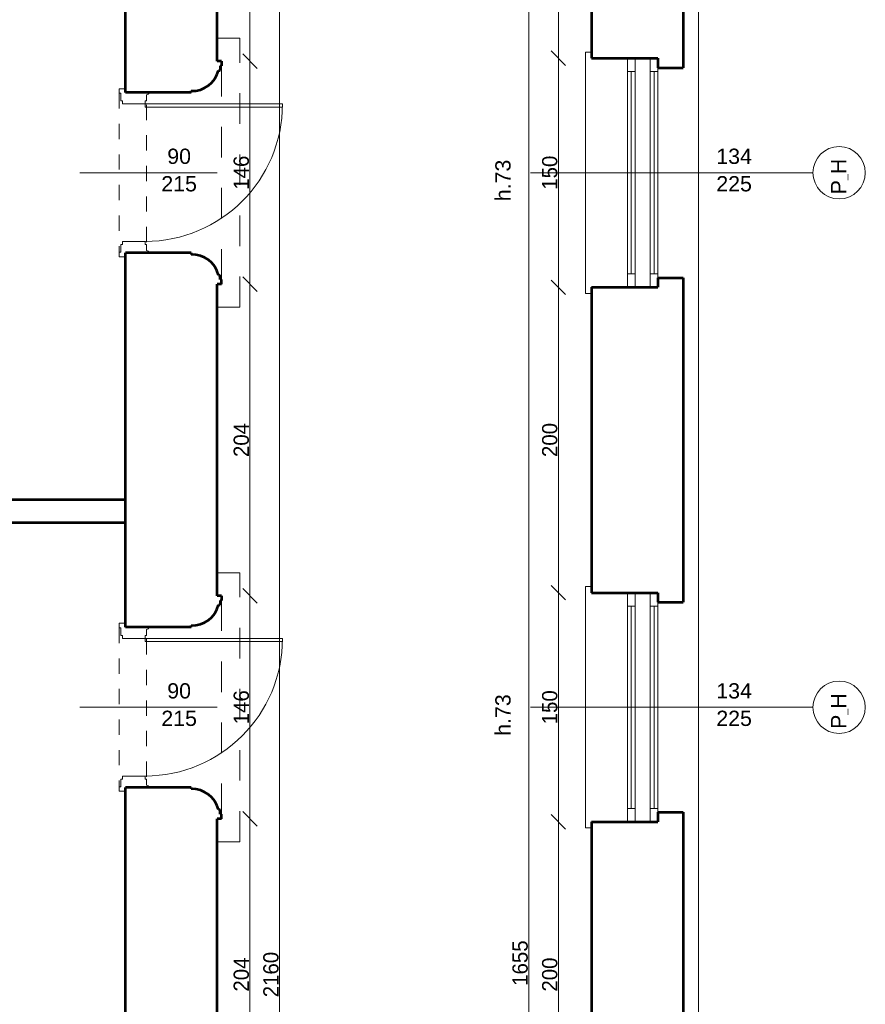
# Model space of a CAD drawing. Header units: inches. Extents: x -21887 to 84279, y -131485 to 67836.
# Tile 183 of 256: x -11132 to -5594, y 44036 to 50483. Entities that reach past the tile are written whole.
import ezdxf

# ---------------------------------------------------------------- set-up
doc = ezdxf.new("R2010")
doc.units = ezdxf.units.IN
doc.header["$MEASUREMENT"] = 0
doc.linetypes.add('Dashed', pattern=[400, 200, -200])
doc.linetypes.add('Dashed copy', pattern=[200, 100, -100])
doc.layers.get('0').update_dxf_attribs({"lineweight": 13})
doc.layers.get('Defpoints').update_dxf_attribs({"lineweight": 13})
for name, color, linetype, lineweight in [('AI_MURY', 7, 'Continuous', 53), ('Dimensioning', 7, 'Continuous', 13), ('DRZWI', 7, 'Continuous', 13), ('dzialowki', 7, 'Continuous', 53)]:
    doc.layers.add(name, color=color, linetype=linetype, lineweight=lineweight)
doc.styles.add('GENERATED_STYLE_7', font='txt')
doc.styles.add('Style-Courier New', font='txt')
doc.dimstyles.new('Dimstyle_4', dxfattribs={"dimtxt": 100, "dimasz": 95, "dimexe": 0, "dimexo": 0, "dimgap": 0.09, "dimtad": 1, "dimdec": 0, "dimlfac": 0.1, "dimzin": 0, "dimdsep": 46, "dimlunit": 5, "dimtxsty": 'GENERATED_STYLE_7', "dimblk": 'ARROWHEAD_6', "dimcen": 0.09, "dimclrd": 161, "dimclre": 161, "dimclrt": 7, "dimadec": 0, "dimazin": 0, "dimtfac": 1, "dimtdec": 0, "dimtmove": 0, "dimatfit": 3, "dimfxl": 0, "dimtolj": 1, "dimtzin": 0, "dimarcsym": 0})

# ---------------------------------------------------------------- blocks, each defined once
blk = doc.blocks.new('ARROWHEAD_6')
at = {"color": 0, "linetype": 'Continuous'}
for p, q in [((0, 0), (-1, 0)), ((-0.5, -0.5), (0.5, 0.5))]:
    blk.add_line(p, q, dxfattribs=at)
blk = doc.blocks.new('*U126')
at = {"layer": 'Defpoints', "color": 0, "linetype": 'Continuous'}
for p in [(-7604.2, 45230.7), (-7242, 45230.7), (-7277.3, 43230.7)]:
    blk.add_point(p, dxfattribs=at)
at = {"layer": 'Dimensioning', "color": 161, "linetype": 'Continuous', "lineweight": -2}
for p, q in [((-7604, 45230.7), (-7604.2, 45230.7)), ((-7604.2, 43325.7), (-7604.2, 45135.7)), ((-7604, 43230.7), (-7604.2, 43230.7))]:
    blk.add_line(p, q, dxfattribs=at)
at = {"layer": 'Dimensioning', "color": 161, "linetype": 'Continuous', "lineweight": -2, "xscale": 95, "yscale": 95, "zscale": 95}
for p, rotation in [((-7604.2, 45230.7), 90), ((-7604.2, 43230.7), 270)]:
    blk.add_blockref('ARROWHEAD_6', p, dxfattribs=dict(at, rotation=rotation))
at = {"layer": 'Dimensioning', "color": 7, "linetype": 'Continuous', "insert": (-7660.5, 44230.7), "char_height": 100, "attachment_point": 5, "rotation": 90, "style": 'GENERATED_STYLE_7'}
blk.add_mtext('200', dxfattribs=at)
blk = doc.blocks.new('*D1802')
at = {"layer": 'Defpoints'}
for p in [(-7604.2, 45230.7), (-7242, 45230.7), (-7604.2, 44230.7), (-7277.3, 43230.7)]:
    blk.add_point(p, dxfattribs=at)
at = {"layer": 'Dimensioning', "color": 161, "linetype": 'Continuous'}
blk.add_blockref('*U126', (0, 0), dxfattribs=at)
blk = doc.blocks.new('*U127')
at = {"layer": 'Defpoints', "color": 0, "linetype": 'Continuous'}
for p in [(-7604.2, 46730.7), (-7276.9, 46730.7), (-7242, 45230.7)]:
    blk.add_point(p, dxfattribs=at)
at = {"layer": 'Dimensioning', "color": 161, "linetype": 'Continuous', "lineweight": -2}
for p, q in [((-7604, 46730.7), (-7604.2, 46730.7)), ((-7604.2, 45325.7), (-7604.2, 46635.7)), ((-7604, 45230.7), (-7604.2, 45230.7))]:
    blk.add_line(p, q, dxfattribs=at)
at = {"layer": 'Dimensioning', "color": 161, "linetype": 'Continuous', "lineweight": -2, "xscale": 95, "yscale": 95, "zscale": 95}
for p, rotation in [((-7604.2, 46730.7), 90), ((-7604.2, 45230.7), 270)]:
    blk.add_blockref('ARROWHEAD_6', p, dxfattribs=dict(at, rotation=rotation))
at = {"layer": 'Dimensioning', "color": 7, "linetype": 'Continuous', "insert": (-7660.5, 45980.7), "char_height": 100, "attachment_point": 5, "rotation": 90, "style": 'GENERATED_STYLE_7'}
blk.add_mtext('150', dxfattribs=at)
blk = doc.blocks.new('*D1803')
at = {"layer": 'Defpoints'}
for p in [(-7604.2, 46730.7), (-7276.9, 46730.7), (-7604.2, 45980.7), (-7242, 45230.7)]:
    blk.add_point(p, dxfattribs=at)
at = {"layer": 'Dimensioning', "color": 161, "linetype": 'Continuous'}
blk.add_blockref('*U127', (0, 0), dxfattribs=at)
blk = doc.blocks.new('*U128')
at = {"layer": 'Defpoints', "color": 0, "linetype": 'Continuous'}
for p in [(-7604.2, 48730.7), (-7268.4, 48730.7), (-7276.9, 46730.7)]:
    blk.add_point(p, dxfattribs=at)
at = {"layer": 'Dimensioning', "color": 161, "linetype": 'Continuous', "lineweight": -2}
for p, q in [((-7604, 48730.7), (-7604.2, 48730.7)), ((-7604.2, 46825.7), (-7604.2, 48635.7)), ((-7604, 46730.7), (-7604.2, 46730.7))]:
    blk.add_line(p, q, dxfattribs=at)
at = {"layer": 'Dimensioning', "color": 161, "linetype": 'Continuous', "lineweight": -2, "xscale": 95, "yscale": 95, "zscale": 95}
for p, rotation in [((-7604.2, 48730.7), 90), ((-7604.2, 46730.7), 270)]:
    blk.add_blockref('ARROWHEAD_6', p, dxfattribs=dict(at, rotation=rotation))
at = {"layer": 'Dimensioning', "color": 7, "linetype": 'Continuous', "insert": (-7660.5, 47730.7), "char_height": 100, "attachment_point": 5, "rotation": 90, "style": 'GENERATED_STYLE_7'}
blk.add_mtext('200', dxfattribs=at)
blk = doc.blocks.new('*D1804')
at = {"layer": 'Defpoints'}
for p in [(-7604.2, 48730.7), (-7268.4, 48730.7), (-7604.2, 47730.7), (-7276.9, 46730.7)]:
    blk.add_point(p, dxfattribs=at)
at = {"layer": 'Dimensioning', "color": 161, "linetype": 'Continuous'}
blk.add_blockref('*U128', (0, 0), dxfattribs=at)
blk = doc.blocks.new('*U129')
at = {"layer": 'Defpoints', "color": 0, "linetype": 'Continuous'}
for p in [(-7604.2, 50230.7), (-7250.4, 50230.7), (-7268.4, 48730.7)]:
    blk.add_point(p, dxfattribs=at)
at = {"layer": 'Dimensioning', "color": 161, "linetype": 'Continuous', "lineweight": -2}
for p, q in [((-7604, 50230.7), (-7604.2, 50230.7)), ((-7604.2, 48825.7), (-7604.2, 50135.7)), ((-7604, 48730.7), (-7604.2, 48730.7))]:
    blk.add_line(p, q, dxfattribs=at)
at = {"layer": 'Dimensioning', "color": 161, "linetype": 'Continuous', "lineweight": -2, "xscale": 95, "yscale": 95, "zscale": 95}
for p, rotation in [((-7604.2, 50230.7), 90), ((-7604.2, 48730.7), 270)]:
    blk.add_blockref('ARROWHEAD_6', p, dxfattribs=dict(at, rotation=rotation))
at = {"layer": 'Dimensioning', "color": 7, "linetype": 'Continuous', "insert": (-7660.5, 49480.7), "char_height": 100, "attachment_point": 5, "rotation": 90, "style": 'GENERATED_STYLE_7'}
blk.add_mtext('150', dxfattribs=at)
blk = doc.blocks.new('*D1805')
at = {"layer": 'Defpoints'}
for p in [(-7604.2, 50230.7), (-7250.4, 50230.7), (-7604.2, 49480.7), (-7268.4, 48730.7)]:
    blk.add_point(p, dxfattribs=at)
at = {"layer": 'Dimensioning', "color": 161, "linetype": 'Continuous'}
blk.add_blockref('*U129', (0, 0), dxfattribs=at)
blk = doc.blocks.new('*U130')
at = {"layer": 'Defpoints', "color": 0, "linetype": 'Continuous'}
for p in [(-7604.2, 52580.7), (-7274, 52580.7), (-7250.4, 50230.7)]:
    blk.add_point(p, dxfattribs=at)
at = {"layer": 'Dimensioning', "color": 161, "linetype": 'Continuous', "lineweight": -2}
for p, q in [((-7604, 52580.7), (-7604.2, 52580.7)), ((-7604.2, 50325.7), (-7604.2, 52485.7)), ((-7604, 50230.7), (-7604.2, 50230.7))]:
    blk.add_line(p, q, dxfattribs=at)
at = {"layer": 'Dimensioning', "color": 161, "linetype": 'Continuous', "lineweight": -2, "xscale": 95, "yscale": 95, "zscale": 95}
for p, rotation in [((-7604.2, 52580.7), 90), ((-7604.2, 50230.7), 270)]:
    blk.add_blockref('ARROWHEAD_6', p, dxfattribs=dict(at, rotation=rotation))
at = {"layer": 'Dimensioning', "color": 7, "linetype": 'Continuous', "insert": (-7660.5, 51405.7), "char_height": 100, "attachment_point": 5, "rotation": 90, "style": 'GENERATED_STYLE_7'}
blk.add_mtext('235', dxfattribs=at)
blk = doc.blocks.new('*D1806')
at = {"layer": 'Defpoints'}
for p in [(-7604.2, 52580.7), (-7274, 52580.7), (-7604.2, 51405.7), (-7250.4, 50230.7)]:
    blk.add_point(p, dxfattribs=at)
at = {"layer": 'Dimensioning', "color": 161, "linetype": 'Continuous'}
blk.add_blockref('*U130', (0, 0), dxfattribs=at)
blk = doc.blocks.new('*U253')
at = {"layer": 'Defpoints', "color": 0, "linetype": 'Continuous'}
for p in [(-9430, 55030.7), (-9430, 55030.7), (-9430, 33430.7)]:
    blk.add_point(p, dxfattribs=at)
at = {"layer": 'Dimensioning', "color": 161, "linetype": 'Continuous', "lineweight": -2}
blk.add_line((-9430, 33525.7), (-9430, 54935.7), dxfattribs=at)
at = {"layer": 'Dimensioning', "color": 161, "linetype": 'Continuous', "lineweight": -2, "xscale": 95, "yscale": 95, "zscale": 95}
for p, rotation in [((-9430, 55030.7), 90), ((-9430, 33430.7), 270)]:
    blk.add_blockref('ARROWHEAD_6', p, dxfattribs=dict(at, rotation=rotation))
at = {"layer": 'Dimensioning', "color": 7, "linetype": 'Continuous', "insert": (-9486.2, 44230.7), "char_height": 100, "attachment_point": 5, "rotation": 90, "style": 'GENERATED_STYLE_7'}
blk.add_mtext('2160', dxfattribs=at)
blk = doc.blocks.new('*D2022')
at = {"layer": 'Defpoints'}
for p in [(-9430, 55030.7), (-9430, 55030.7), (-9430, 44230.7), (-9430, 33430.7)]:
    blk.add_point(p, dxfattribs=at)
at = {"layer": 'Dimensioning', "color": 161, "linetype": 'Continuous'}
blk.add_blockref('*U253', (0, 0), dxfattribs=at)
blk = doc.blocks.new('*U414')
at = {"layer": 'Defpoints', "color": 0, "linetype": 'Continuous'}
for p in [(-7798.3, 52580.7), (-7798.3, 52580.7), (-7387.4, 36030.7)]:
    blk.add_point(p, dxfattribs=at)
at = {"layer": 'Dimensioning', "color": 161, "linetype": 'Continuous', "lineweight": -2}
for p, q in [((-7798.3, 36125.7), (-7798.3, 52485.7)), ((-7798.1, 36030.7), (-7798.3, 36030.7))]:
    blk.add_line(p, q, dxfattribs=at)
at = {"layer": 'Dimensioning', "color": 161, "linetype": 'Continuous', "lineweight": -2, "xscale": 95, "yscale": 95, "zscale": 95}
for p, rotation in [((-7798.3, 52580.7), 90), ((-7798.3, 36030.7), 270)]:
    blk.add_blockref('ARROWHEAD_6', p, dxfattribs=dict(at, rotation=rotation))
at = {"layer": 'Dimensioning', "color": 7, "linetype": 'Continuous', "insert": (-7854.6, 44305.7), "char_height": 100, "attachment_point": 5, "rotation": 90, "style": 'GENERATED_STYLE_7'}
blk.add_mtext('1655', dxfattribs=at)
blk = doc.blocks.new('*D2512')
at = {"layer": 'Defpoints'}
for p in [(-7798.3, 52580.7), (-7798.3, 52580.7), (-7798.3, 44305.7), (-7387.4, 36030.7)]:
    blk.add_point(p, dxfattribs=at)
at = {"layer": 'Dimensioning', "color": 161, "linetype": 'Continuous'}
blk.add_blockref('*U414', (0, 0), dxfattribs=at)
blk = doc.blocks.new('*U444')
at = {"layer": 'Defpoints', "color": 0, "linetype": 'Continuous'}
for p in [(-9839.5, 45250.7), (-9624, 45250.7), (-9839.5, 43210.7)]:
    blk.add_point(p, dxfattribs=at)
at = {"layer": 'Dimensioning', "color": 161, "linetype": 'Continuous', "lineweight": -2}
for p, q in [((-9624.2, 45250.7), (-9624, 45250.7)), ((-9624, 43305.7), (-9624, 45155.7)), ((-9624.2, 43210.7), (-9624, 43210.7))]:
    blk.add_line(p, q, dxfattribs=at)
at = {"layer": 'Dimensioning', "color": 161, "linetype": 'Continuous', "lineweight": -2, "xscale": 95, "yscale": 95, "zscale": 95}
for p, rotation in [((-9624, 45250.7), 90), ((-9624, 43210.7), 270)]:
    blk.add_blockref('ARROWHEAD_6', p, dxfattribs=dict(at, rotation=rotation))
at = {"layer": 'Dimensioning', "color": 7, "linetype": 'Continuous', "insert": (-9680.3, 44230.7), "char_height": 100, "attachment_point": 5, "rotation": 90, "style": 'GENERATED_STYLE_7'}
blk.add_mtext('204', dxfattribs=at)
blk = doc.blocks.new('*D2614')
at = {"layer": 'Defpoints'}
for p in [(-9839.5, 45250.7), (-9624, 45250.7), (-9624, 44230.7), (-9839.5, 43210.7)]:
    blk.add_point(p, dxfattribs=at)
at = {"layer": 'Dimensioning', "color": 161, "linetype": 'Continuous'}
blk.add_blockref('*U444', (0, 0), dxfattribs=at)
blk = doc.blocks.new('*U445')
at = {"layer": 'Defpoints', "color": 0, "linetype": 'Continuous'}
for p in [(-9839.5, 46710.7), (-9624, 46710.7), (-9839.5, 45250.7)]:
    blk.add_point(p, dxfattribs=at)
at = {"layer": 'Dimensioning', "color": 161, "linetype": 'Continuous', "lineweight": -2}
for p, q in [((-9624.2, 46710.7), (-9624, 46710.7)), ((-9624, 45345.7), (-9624, 46615.7)), ((-9624.2, 45250.7), (-9624, 45250.7))]:
    blk.add_line(p, q, dxfattribs=at)
at = {"layer": 'Dimensioning', "color": 161, "linetype": 'Continuous', "lineweight": -2, "xscale": 95, "yscale": 95, "zscale": 95}
for p, rotation in [((-9624, 46710.7), 90), ((-9624, 45250.7), 270)]:
    blk.add_blockref('ARROWHEAD_6', p, dxfattribs=dict(at, rotation=rotation))
at = {"layer": 'Dimensioning', "color": 7, "linetype": 'Continuous', "insert": (-9680.3, 45980.7), "char_height": 100, "attachment_point": 5, "rotation": 90, "style": 'GENERATED_STYLE_7'}
blk.add_mtext('146', dxfattribs=at)
blk = doc.blocks.new('*D2615')
at = {"layer": 'Defpoints'}
for p in [(-9839.5, 46710.7), (-9624, 46710.7), (-9624, 45980.7), (-9839.5, 45250.7)]:
    blk.add_point(p, dxfattribs=at)
at = {"layer": 'Dimensioning', "color": 161, "linetype": 'Continuous'}
blk.add_blockref('*U445', (0, 0), dxfattribs=at)
blk = doc.blocks.new('*U446')
at = {"layer": 'Defpoints', "color": 0, "linetype": 'Continuous'}
for p in [(-9839.5, 48750.7), (-9624, 48750.7), (-9839.5, 46710.7)]:
    blk.add_point(p, dxfattribs=at)
at = {"layer": 'Dimensioning', "color": 161, "linetype": 'Continuous', "lineweight": -2}
for p, q in [((-9624.2, 48750.7), (-9624, 48750.7)), ((-9624, 46805.7), (-9624, 48655.7)), ((-9624.2, 46710.7), (-9624, 46710.7))]:
    blk.add_line(p, q, dxfattribs=at)
at = {"layer": 'Dimensioning', "color": 161, "linetype": 'Continuous', "lineweight": -2, "xscale": 95, "yscale": 95, "zscale": 95}
for p, rotation in [((-9624, 48750.7), 90), ((-9624, 46710.7), 270)]:
    blk.add_blockref('ARROWHEAD_6', p, dxfattribs=dict(at, rotation=rotation))
at = {"layer": 'Dimensioning', "color": 7, "linetype": 'Continuous', "insert": (-9680.3, 47730.7), "char_height": 100, "attachment_point": 5, "rotation": 90, "style": 'GENERATED_STYLE_7'}
blk.add_mtext('204', dxfattribs=at)
blk = doc.blocks.new('*D2616')
at = {"layer": 'Defpoints'}
for p in [(-9839.5, 48750.7), (-9624, 48750.7), (-9624, 47730.7), (-9839.5, 46710.7)]:
    blk.add_point(p, dxfattribs=at)
at = {"layer": 'Dimensioning', "color": 161, "linetype": 'Continuous'}
blk.add_blockref('*U446', (0, 0), dxfattribs=at)
blk = doc.blocks.new('*U447')
at = {"layer": 'Defpoints', "color": 0, "linetype": 'Continuous'}
for p in [(-9839.5, 50210.7), (-9624, 50210.7), (-9839.5, 48750.7)]:
    blk.add_point(p, dxfattribs=at)
at = {"layer": 'Dimensioning', "color": 161, "linetype": 'Continuous', "lineweight": -2}
for p, q in [((-9624.2, 50210.7), (-9624, 50210.7)), ((-9624, 48845.7), (-9624, 50115.7)), ((-9624.2, 48750.7), (-9624, 48750.7))]:
    blk.add_line(p, q, dxfattribs=at)
at = {"layer": 'Dimensioning', "color": 161, "linetype": 'Continuous', "lineweight": -2, "xscale": 95, "yscale": 95, "zscale": 95}
for p, rotation in [((-9624, 50210.7), 90), ((-9624, 48750.7), 270)]:
    blk.add_blockref('ARROWHEAD_6', p, dxfattribs=dict(at, rotation=rotation))
at = {"layer": 'Dimensioning', "color": 7, "linetype": 'Continuous', "insert": (-9680.3, 49480.7), "char_height": 100, "attachment_point": 5, "rotation": 90, "style": 'GENERATED_STYLE_7'}
blk.add_mtext('146', dxfattribs=at)
blk = doc.blocks.new('*D2617')
at = {"layer": 'Defpoints'}
for p in [(-9839.5, 50210.7), (-9624, 50210.7), (-9624, 49480.7), (-9839.5, 48750.7)]:
    blk.add_point(p, dxfattribs=at)
at = {"layer": 'Dimensioning', "color": 161, "linetype": 'Continuous'}
blk.add_blockref('*U447', (0, 0), dxfattribs=at)
blk = doc.blocks.new('*U448')
at = {"layer": 'Defpoints', "color": 0, "linetype": 'Continuous'}
for p in [(-9839.5, 53040.7), (-9624, 53040.7), (-9839.5, 50210.7)]:
    blk.add_point(p, dxfattribs=at)
at = {"layer": 'Dimensioning', "color": 161, "linetype": 'Continuous', "lineweight": -2}
for p, q in [((-9624.2, 53040.7), (-9624, 53040.7)), ((-9624, 50305.7), (-9624, 52945.7)), ((-9624.2, 50210.7), (-9624, 50210.7))]:
    blk.add_line(p, q, dxfattribs=at)
at = {"layer": 'Dimensioning', "color": 161, "linetype": 'Continuous', "lineweight": -2, "xscale": 95, "yscale": 95, "zscale": 95}
for p, rotation in [((-9624, 53040.7), 90), ((-9624, 50210.7), 270)]:
    blk.add_blockref('ARROWHEAD_6', p, dxfattribs=dict(at, rotation=rotation))
at = {"layer": 'Dimensioning', "color": 7, "linetype": 'Continuous', "insert": (-9680.3, 51625.7), "char_height": 100, "attachment_point": 5, "rotation": 90, "style": 'GENERATED_STYLE_7'}
blk.add_mtext('283', dxfattribs=at)
blk = doc.blocks.new('*D2618')
at = {"layer": 'Defpoints'}
for p in [(-9839.5, 53040.7), (-9624, 53040.7), (-9624, 51625.7), (-9839.5, 50210.7)]:
    blk.add_point(p, dxfattribs=at)
at = {"layer": 'Dimensioning', "color": 161, "linetype": 'Continuous'}
blk.add_blockref('*U448', (0, 0), dxfattribs=at)

msp = doc.modelspace()

# ---------------------------------------------------------------- linework, layer by layer
at = {"layer": 'AI_MURY', "color": 7, "linetype": 'Continuous'}
for p, q in [((-10439.5, 50005.7), (-10439.5, 53245.7)), ((-9839.5, 50210.7), (-9839.5, 53040.7)), ((-7387.4, 52580.7), (-7387.4, 50230.7)), ((-6787.4, 51980.7), (-6787.4, 50168.2)), ((-7387.4, 50230.7), (-6952.4, 50230.7)), ((-6952.4, 50230.7), (-6952.4, 50168.2)), ((-9809.5, 50210.7), (-9839.5, 50210.7)), ((-9819.5, 50180.7), (-9819.5, 50150.7)), ((-9819.5, 50180.7), (-9809.5, 50180.7)), ((-9809.5, 50210.7), (-9809.5, 50180.7)), ((-6952.4, 50168.2), (-6787.4, 50168.2)), ((-9829.5, 50150.7), (-9819.5, 50150.7)), ((-10009.5, 50005.7), (-10439.5, 50005.7)), ((-10009.5, 50005.7), (-10009.5, 50015.7)), ((-10009.5, 48955.7), (-10439.5, 48955.7)), ((-10439.5, 46505.7), (-10439.5, 48955.7)), ((-10009.5, 48955.7), (-10009.5, 48945.7)), ((-9829.5, 48810.7), (-9819.5, 48810.7)), ((-9819.5, 48780.7), (-9819.5, 48810.7)), ((-9809.5, 48750.7), (-9839.5, 48750.7)), ((-9839.5, 46710.7), (-9839.5, 48750.7)), ((-9819.5, 48780.7), (-9809.5, 48780.7)), ((-9809.5, 48750.7), (-9809.5, 48780.7)), ((-6952.4, 48793.2), (-6787.4, 48793.2)), ((-6952.4, 48793.2), (-6952.4, 48730.7)), ((-6787.4, 48793.2), (-6787.4, 46668.2)), ((-7387.4, 48730.7), (-6952.4, 48730.7)), ((-7387.4, 48730.7), (-7387.4, 46730.7)), ((-9809.5, 46710.7), (-9839.5, 46710.7)), ((-9819.5, 46680.7), (-9819.5, 46650.7)), ((-9819.5, 46680.7), (-9809.5, 46680.7)), ((-9809.5, 46710.7), (-9809.5, 46680.7)), ((-7387.4, 46730.7), (-6952.4, 46730.7)), ((-6952.4, 46730.7), (-6952.4, 46668.2)), ((-9829.5, 46650.7), (-9819.5, 46650.7)), ((-6952.4, 46668.2), (-6787.4, 46668.2)), ((-10009.5, 46505.7), (-10439.5, 46505.7)), ((-10009.5, 46505.7), (-10009.5, 46515.7)), ((-10439.5, 43005.7), (-10439.5, 45455.7)), ((-10009.5, 45455.7), (-10439.5, 45455.7)), ((-10009.5, 45455.7), (-10009.5, 45445.7)), ((-9829.5, 45310.7), (-9819.5, 45310.7)), ((-9819.5, 45280.7), (-9819.5, 45310.7)), ((-9819.5, 45280.7), (-9809.5, 45280.7)), ((-9809.5, 45250.7), (-9809.5, 45280.7)), ((-6952.4, 45293.2), (-6787.4, 45293.2)), ((-6952.4, 45293.2), (-6952.4, 45230.7)), ((-6787.4, 45293.2), (-6787.4, 43168.2)), ((-9839.5, 43210.7), (-9839.5, 45250.7)), ((-9809.5, 45250.7), (-9839.5, 45250.7)), ((-7387.4, 45230.7), (-6952.4, 45230.7)), ((-7387.4, 45230.7), (-7387.4, 43230.7))]:
    msp.add_line(p, q, dxfattribs=at)
for centre, start, end in [((-10004.1, 50195.7), 268.27392, 345.55996), ((-10004.1, 48765.8), 14.44004, 91.72608), ((-10004.1, 46695.7), 268.27392, 345.55996), ((-10004.1, 45265.8), 14.44004, 91.72608)]:
    msp.add_arc(centre, 180, start, end, dxfattribs=at)
at = {"layer": 'DRZWI', "color": 251, "linetype": 'Continuous'}
for p, q in [((-6687.4, 40080.7), (-6687.4, 51880.7)), ((-7427.4, 50270.7), (-7427.4, 48690.7)), ((-7387.4, 50270.7), (-7427.4, 50270.7)), ((-7387.4, 48690.7), (-7427.4, 48690.7)), ((-7427.4, 46770.7), (-7427.4, 45190.7)), ((-7387.4, 46770.7), (-7427.4, 46770.7)), ((-7387.4, 45190.7), (-7427.4, 45190.7))]:
    msp.add_line(p, q, dxfattribs=at)
at = {"layer": 'DRZWI', "color": 49, "linetype": 'Dashed'}
for p, q in [((-9839.5, 50360.7), (-9689.5, 50360.7)), ((-9689.5, 48600.7), (-9689.5, 50360.7)), ((-9839.5, 48600.7), (-9689.5, 48600.7)), ((-9839.5, 46860.7), (-9689.5, 46860.7)), ((-9689.5, 45100.7), (-9689.5, 46860.7)), ((-9839.5, 45100.7), (-9689.5, 45100.7))]:
    msp.add_line(p, q, dxfattribs=at)
at = {"layer": 'DRZWI', "color": 220, "linetype": 'Continuous'}
for p, q in [((-7152.4, 50143.2), (-7152.4, 50230.7)), ((-7102.4, 50143.2), (-7102.4, 50230.7)), ((-7002.4, 50143.2), (-7002.4, 50230.7)), ((-6952.4, 50143.2), (-6952.4, 50168.2)), ((-7152.4, 50143.2), (-7102.4, 50143.2)), ((-7152.4, 50143.2), (-7152.4, 48818.2)), ((-7127.4, 50143.2), (-7127.4, 48818.2)), ((-7102.4, 50143.2), (-7102.4, 48818.2)), ((-7002.4, 50143.2), (-6952.4, 50143.2)), ((-7002.4, 50143.2), (-7002.4, 48818.2)), ((-6977.4, 50143.2), (-6977.4, 48818.2)), ((-6952.4, 50143.2), (-6952.4, 48818.2)), ((-5937, 49480.7), (-7787.8, 49480.7)), ((-7152.4, 48818.2), (-7152.4, 48730.7)), ((-7152.4, 48818.2), (-7102.4, 48818.2)), ((-7102.4, 48818.2), (-7102.4, 48730.7)), ((-7002.4, 48818.2), (-7002.4, 48730.7)), ((-7002.4, 48818.2), (-6952.4, 48818.2)), ((-6952.4, 48818.2), (-6952.4, 48793.2)), ((-7152.4, 46643.2), (-7152.4, 46730.7)), ((-7102.4, 46643.2), (-7102.4, 46730.7)), ((-7002.4, 46643.2), (-7002.4, 46730.7)), ((-7152.4, 46643.2), (-7152.4, 45318.2)), ((-7152.4, 46643.2), (-7102.4, 46643.2)), ((-7127.4, 46643.2), (-7127.4, 45318.2)), ((-7102.4, 46643.2), (-7102.4, 45318.2)), ((-7002.4, 46643.2), (-7002.4, 45318.2)), ((-7002.4, 46643.2), (-6952.4, 46643.2)), ((-6977.4, 46643.2), (-6977.4, 45318.2)), ((-6952.4, 46643.2), (-6952.4, 46668.2)), ((-6952.4, 46643.2), (-6952.4, 45318.2)), ((-5937, 45980.7), (-7787.8, 45980.7)), ((-7152.4, 45318.2), (-7152.4, 45230.7)), ((-7152.4, 45318.2), (-7102.4, 45318.2)), ((-7102.4, 45318.2), (-7102.4, 45230.7)), ((-7002.4, 45318.2), (-7002.4, 45230.7)), ((-7002.4, 45318.2), (-6952.4, 45318.2)), ((-6952.4, 45318.2), (-6952.4, 45293.2))]:
    msp.add_line(p, q, dxfattribs=at)
at = {"layer": 'DRZWI', "color": 7, "linetype": 'Dashed'}
for p, q in [((-9809.5, 48780.7), (-9809.5, 50180.7)), ((-9809.5, 45280.7), (-9809.5, 46680.7))]:
    msp.add_line(p, q, dxfattribs=at)
at = {"layer": 'DRZWI', "color": 5, "linetype": 'Continuous'}
for p, q in [((-10479.5, 50030.7), (-10439.5, 50030.7)), ((-10479.5, 50000.7), (-10479.5, 50030.7)), ((-10479.5, 50000.7), (-10469.5, 50000.7)), ((-10469.5, 49950.7), (-10469.5, 50000.7)), ((-10301, 49950.7), (-10301, 49990.7)), ((-10469.5, 49950.7), (-10459.5, 49950.7)), ((-10459.5, 49950.7), (-10459.5, 49930.7)), ((-10311, 49930.7), (-10459.5, 49930.7)), ((-10311, 49950.7), (-10311, 49930.7)), ((-10301, 49950.7), (-10311, 49950.7)), ((-10311, 49910.7), (-10311, 49930.7)), ((-9411, 49930.7), (-10311, 49930.7)), ((-9411, 49910.7), (-10311, 49910.7)), ((-9411, 49910.7), (-9411, 49930.7)), ((-9837.7, 49480.7), (-10737.7, 49480.7)), ((-10469.5, 49010.7), (-10459.5, 49010.7)), ((-10469.5, 49010.7), (-10469.5, 48960.7)), ((-10311, 49030.7), (-10459.5, 49030.7)), ((-10459.5, 49010.7), (-10459.5, 49030.7)), ((-10311, 49010.7), (-10311, 49030.7)), ((-10301, 49010.7), (-10311, 49010.7)), ((-10301, 49010.7), (-10301, 48970.7)), ((-10479.5, 48960.7), (-10469.5, 48960.7)), ((-10479.5, 48960.7), (-10479.5, 48930.7)), ((-10479.5, 48930.7), (-10439.5, 48930.7)), ((-10479.5, 46530.7), (-10439.5, 46530.7)), ((-10479.5, 46500.7), (-10479.5, 46530.7)), ((-10479.5, 46500.7), (-10469.5, 46500.7)), ((-10469.5, 46450.7), (-10469.5, 46500.7)), ((-10301, 46450.7), (-10301, 46490.7)), ((-10469.5, 46450.7), (-10459.5, 46450.7)), ((-10459.5, 46450.7), (-10459.5, 46430.7)), ((-10311, 46430.7), (-10459.5, 46430.7)), ((-10311, 46450.7), (-10311, 46430.7)), ((-10301, 46450.7), (-10311, 46450.7)), ((-10311, 46410.7), (-10311, 46430.7)), ((-9411, 46430.7), (-10311, 46430.7)), ((-9411, 46410.7), (-9411, 46430.7)), ((-9411, 46410.7), (-10311, 46410.7)), ((-9837.7, 45980.7), (-10737.7, 45980.7)), ((-10311, 45530.7), (-10459.5, 45530.7)), ((-10459.5, 45510.7), (-10459.5, 45530.7)), ((-10311, 45510.7), (-10311, 45530.7)), ((-10479.5, 45460.7), (-10469.5, 45460.7)), ((-10479.5, 45460.7), (-10479.5, 45430.7)), ((-10469.5, 45510.7), (-10459.5, 45510.7)), ((-10469.5, 45510.7), (-10469.5, 45460.7)), ((-10301, 45510.7), (-10311, 45510.7)), ((-10301, 45510.7), (-10301, 45470.7)), ((-10479.5, 45430.7), (-10439.5, 45430.7))]:
    msp.add_line(p, q, dxfattribs=at)
at = {"layer": 'DRZWI', "color": 5, "linetype": 'Dashed copy'}
for p, q in [((-10479.5, 50000.7), (-10479.5, 48960.7)), ((-10301, 49925.7), (-10301, 49010.7)), ((-10479.5, 46500.7), (-10479.5, 45460.7)), ((-10301, 46425.7), (-10301, 45510.7))]:
    msp.add_line(p, q, dxfattribs=at)
at = {"layer": 'DRZWI', "color": 220, "linetype": 'Continuous'}
for centre in [(-5765.7, 49480.6), (-5765.7, 45980.6)]:
    msp.add_circle(centre, 171.3, dxfattribs=at)
at = {"layer": 'DRZWI', "color": 7, "linetype": 'Continuous'}
for centre, radius, start, end in [((-10301, 50005.7), 15, 270, 0), ((-10311, 49930.7), 900, 270, 0), ((-10301, 48955.7), 15, 0, 90), ((-10301, 46505.7), 15, 270, 0), ((-10311, 46430.7), 900, 270, 0), ((-10301, 45455.7), 15, 0, 90)]:
    msp.add_arc(centre, radius, start, end, dxfattribs=at)
at = {"layer": 'dzialowki', "color": 12, "linetype": 'Continuous'}
for p, q in [((-11319.5, 47340.7), (-10439.5, 47340.7)), ((-11319.5, 47190.7), (-10439.5, 47190.7))]:
    msp.add_line(p, q, dxfattribs=at)

# ---------------------------------------------------------------- texts
at = {"layer": 'DRZWI', "color": 5, "char_height": 100, "width": 704.483, "attachment_point": 2, "line_spacing_factor": 1.079165, "style": 'GENERATED_STYLE_7'}
for insert in [(-10087.8, 49638.3), (-10087.8, 46138.3)]:
    msp.add_mtext('\\fArial|b0|i0|c238|p39;90\\P215', dxfattribs=dict(at, insert=insert))
at = {"layer": 'DRZWI', "color": 220, "char_height": 100, "width": 355.178, "attachment_point": 1, "line_spacing_factor": 1.079165, "style": 'GENERATED_STYLE_7'}
for insert in [(-6570.1, 49638.3), (-6570.1, 46138.3)]:
    msp.add_mtext('\\fArial|b0|i0|c238|p39;134\\P225', dxfattribs=dict(at, insert=insert))
at = {"layer": 'DRZWI', "color": 220, "char_height": 100, "attachment_point": 1, "rotation": 90, "style": 'GENERATED_STYLE_7'}
for s, insert, width in [('\\fArial|b0|i0|c238|p39;h.73', (-8017.4, 49294), 460.863), ('\\fArial|b0|i0|c238|p39;P\\H50.000000;_\\H100.000000;H', (-5819.3, 49339.1), 460.117), ('\\fArial|b0|i0|c238|p39;h.73', (-8017.4, 45794), 460.863), ('\\fArial|b0|i0|c238|p39;P\\H50.000000;_\\H100.000000;H', (-5819.3, 45839.1), 460.117)]:
    msp.add_mtext(s, dxfattribs=dict(at, insert=insert, width=width))

# ---------------------------------------------------------------- dimensions: what is measured, and where the dimension line sits
at = {"layer": 'Dimensioning', "color": 161, "linetype": 'Continuous'}
for base, p1, p2, picture, middle in [((-9430, 55030.7), (-9430, 33430.7), (-9430, 55030.7), '*D2022', (-9430, 44230.7)), ((-9624, 53040.7), (-9839.5, 50210.7), (-9839.5, 53040.7), '*D2618', (-9624, 51625.7)), ((-7798.3, 52580.7), (-7387.4, 36030.7), (-7798.3, 52580.7), '*D2512', (-7798.3, 44305.7)), ((-7604.2, 52580.7), (-7250.4, 50230.7), (-7274, 52580.7), '*D1806', (-7604.2, 51405.7)), ((-9624, 50210.7), (-9839.5, 48750.7), (-9839.5, 50210.7), '*D2617', (-9624, 49480.7)), ((-7604.2, 50230.7), (-7268.4, 48730.7), (-7250.4, 50230.7), '*D1805', (-7604.2, 49480.7)), ((-9624, 48750.7), (-9839.5, 46710.7), (-9839.5, 48750.7), '*D2616', (-9624, 47730.7)), ((-7604.2, 48730.7), (-7276.9, 46730.7), (-7268.4, 48730.7), '*D1804', (-7604.2, 47730.7)), ((-9624, 46710.7), (-9839.5, 45250.7), (-9839.5, 46710.7), '*D2615', (-9624, 45980.7)), ((-7604.2, 46730.7), (-7242, 45230.7), (-7276.9, 46730.7), '*D1803', (-7604.2, 45980.7)), ((-9624, 45250.7), (-9839.5, 43210.7), (-9839.5, 45250.7), '*D2614', (-9624, 44230.7)), ((-7604.2, 45230.7), (-7277.3, 43230.7), (-7242, 45230.7), '*D1802', (-7604.2, 44230.7))]:
    dim = msp.add_linear_dim(base=base, p1=p1, p2=p2, angle=90, dimstyle='Dimstyle_4', override={"dimtxsty": 'Style-Courier New', "dimclrd": 0, "dimclre": 161, "dimlwe": 0}, dxfattribs=at)
    dim.commit()
    dim.dimension.update_dxf_attribs({"geometry": picture, "text_midpoint": middle, "dimtype": 128})

doc.saveas('drawing.dxf')
